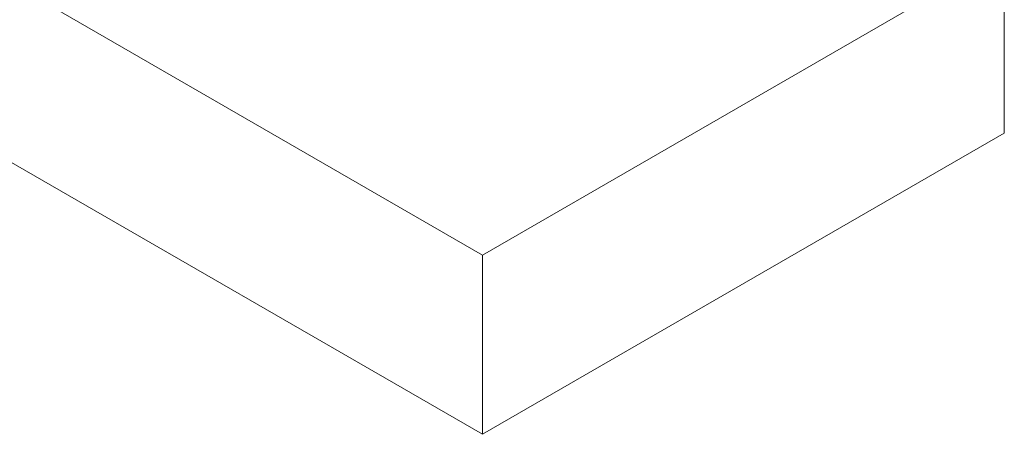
# Model space of a CAD drawing. Header units: inches. Extents: x 0.2 to 16.3, y 0.2 to 11.5.
# Tile 11 of 18: x 13.621 to 14.182, y 6.384 to 6.62. Entities that reach past the tile are written whole.
import ezdxf

# ---------------------------------------------------------------- set-up
doc = ezdxf.new("R2010")
doc.units = ezdxf.units.IN
doc.header["$MEASUREMENT"] = 0

msp = doc.modelspace()

# ---------------------------------------------------------------- linework, layer by layer
at = {"color": 7, "linetype": 'Continuous', "lineweight": 15}
for p, q in [((11.94352, 7.60636), (13.88452, 6.48584)), ((11.94352, 7.50429), (13.88452, 6.38377)), ((13.88452, 6.48584), (14.18151, 6.65729)), ((14.18151, 6.65729), (14.18151, 6.55522)), ((13.88452, 6.38377), (14.18151, 6.55522)), ((13.88452, 6.38377), (13.88452, 6.48584))]:
    msp.add_line(p, q, dxfattribs=at)

doc.saveas('drawing.dxf')
